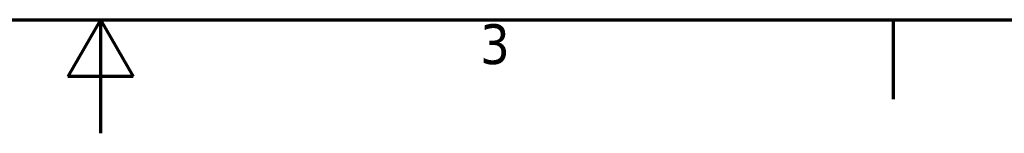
# Model space of a CAD drawing. Header units: millimetres. Extents: x -8 to 1688, y -8 to 1196.
# Tile 4 of 11: x 811 to 1159, y -8 to 32. Entities that reach past the tile are written whole.
import ezdxf

# ---------------------------------------------------------------- set-up
doc = ezdxf.new("R2010")
doc.units = ezdxf.units.MM
doc.header["$LTSCALE"] = 4
doc.layers.add('Bordo (ISO)', color=7, linetype='Continuous', lineweight=70)
doc.layers.add('Simbolo (ISO)', color=7, linetype='Continuous', lineweight=25)
doc.styles.add('Testo nota (ISO)', font='tahoma.ttf')

# ---------------------------------------------------------------- blocks, each defined once
blk = doc.blocks.new('Bordi adel')
at = {"layer": 'Bordo (ISO)'}
for p, q in [((8, 8), (412, 8)), ((210, 8), (207.113, 3)), ((210, 8), (210, -2)), ((210, 8), (212.887, 3)), ((280, 8), (280, 1)), ((212.887, 3), (207.113, 3))]:
    blk.add_line(p, q, dxfattribs=at)
at = {"layer": 'Simbolo (ISO)', "insert": (244.833, 7.6), "char_height": 3.5, "attachment_point": 2, "style": 'Testo nota (ISO)'}
blk.add_mtext('3', dxfattribs=at)

msp = doc.modelspace()

# ---------------------------------------------------------------- block references
at = {"xscale": 4, "yscale": 4, "zscale": 4}
msp.add_blockref('Bordi adel', (0, 0), dxfattribs=at)

doc.saveas('drawing.dxf')
